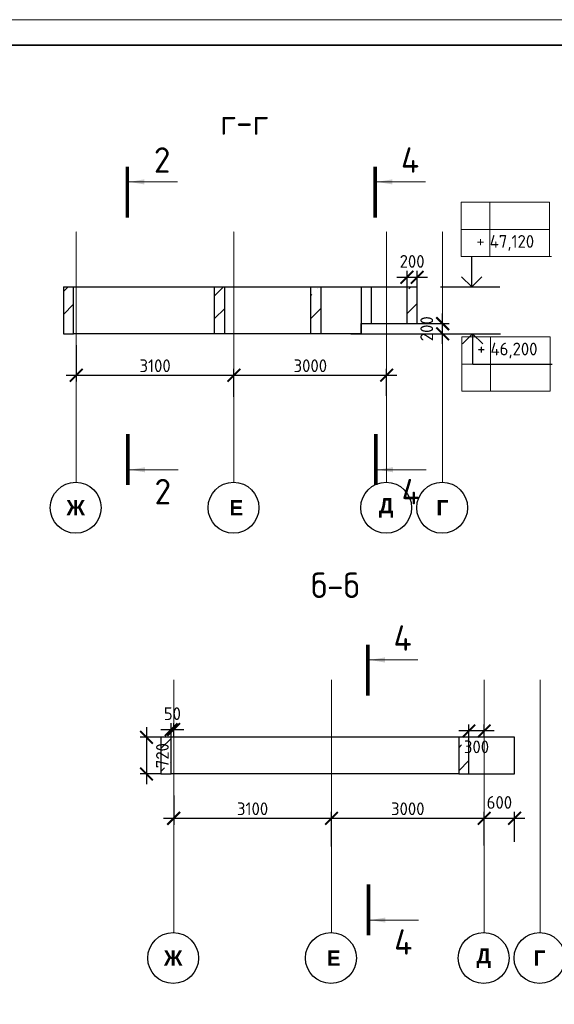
# Model space of a CAD drawing. Header units: millimetres. Extents: x 247266 to 730847, y -636031 to 10052.
# Tile 83 of 196: x 542966 to 553470, y -373104 to -353758. Entities that reach past the tile are written whole.
import ezdxf

# ---------------------------------------------------------------- set-up
doc = ezdxf.new("R2010")
doc.units = ezdxf.units.MM
for name, pattern in [('______5', [1100, 800, -100, 100, -100]), ('________', [0]), ('HIDDEN2', [4.762499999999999, 3.175, -1.5875]), ('осевая', [50.800000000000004, 31.75, -6.35, 6.35, -6.35])]:
    doc.linetypes.add(name, pattern=pattern)
for name, color, linetype, lineweight in [('RAZMER', 7, 'Continuous', 15), ('Standard', 7, 'Continuous', 25), ('АС-Таблицы', 7, 'Continuous', 20), ('Оси', 7, '______5', 18), ('отметки', 7, 'Continuous', 18), ('ТОНКИЕ', 7, 'Continuous', 9), ('Узлы', 7, 'Continuous', 0)]:
    doc.layers.add(name, color=color, linetype=linetype, lineweight=lineweight)
doc.layers.add('РАЗМЕРЫ', color=7, linetype='Continuous')
doc.layers.add('ТОЛСТЫЕ_ОСНОВНЫЕ', color=7, linetype='Continuous')
doc.styles.add('Century Gothic', font='GOTHIC.TTF')
doc.styles.add('GOST-2.304_Type-B', font='GOST_Common.ttf')
doc.styles.add('ГОСТ', font='GOST_Common.ttf')
doc.dimstyles.new('СПДС', dxfattribs={"dimscale": 100, "dimtxt": 2.5, "dimasz": 2.5, "dimexe": 1.25, "dimexo": 0, "dimtad": 1, "dimdec": 0, "dimtxsty": 'GOST-2.304_Type-B', "dimblk": 'ARCHTICK', "dimcen": 2.5, "dimdle": 2, "dimadec": 0, "dimazin": 2, "dimtfac": 0.75, "dimtdec": 0, "dimtmove": 1, "dimatfit": 3, "dimfxl": 1, "dimtolj": 1, "dimarcsym": 1})

# ---------------------------------------------------------------- blocks, each defined once
blk = doc.blocks.new('*U3687')
at = {"layer": 'ТОЛСТЫЕ_ОСНОВНЫЕ', "lineweight": 35}
blk.add_lwpolyline([(20, 5), (589, 5), (589, 415), (20, 415)], close=True, dxfattribs=at)
at = {"layer": 'ТОНКИЕ'}
blk.add_lwpolyline([(0, 0), (594, 0), (594, 420), (0, 420)], close=True, dxfattribs=at)
blk = doc.blocks.new('NSY101')
at = {"color": 0, "linetype": 'ByBlock', "lineweight": -2}
blk.add_circle((0, 0), 50.00000381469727, dxfattribs=at)
blk = doc.blocks.new('_ArchTick')
at = {"color": 0, "linetype": 'ByBlock', "const_width": 0.15}
blk.add_lwpolyline([(-0.5, -0.5), (0.5, 0.5)], dxfattribs=at)
blk = doc.blocks.new('*T3507')
at = {"layer": 'DEFPOINTS', "color": 8, "linetype": 'ByBlock', "lineweight": 0}
for p, q in [((0, 1066.666666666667), (1734.310578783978, 1066.666666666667)), ((0, 0), (0, 1066.666666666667)), ((561.2233429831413, 0), (561.2233429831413, 1066.666666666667)), ((1734.310578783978, 0), (1734.310578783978, 1066.666666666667)), ((0, 533.3333333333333), (1734.310578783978, 533.3333333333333)), ((0, 0), (1734.310578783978, 0))]:
    blk.add_line(p, q, dxfattribs=at)
at = {"layer": 'АС-Таблицы', "color": 0, "char_height": 250, "style": 'ГОСТ'}
for s, insert, width, attachment_point in [('+', (461.2233429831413, 966.6666666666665), 361.2233429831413, 3), ('46,200', (561.2233429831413, 799.9999999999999), 1173.087235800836, 4)]:
    blk.add_mtext(s, dxfattribs=dict(at, insert=insert, width=width, attachment_point=attachment_point))
blk = doc.blocks.new('*T3508')
at = {"layer": 'DEFPOINTS', "color": 8, "linetype": 'ByBlock', "lineweight": 0}
for p, q in [((0, 0), (1734.310578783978, 0)), ((0, 0), (0, -1066.666666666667)), ((561.2233429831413, 0), (561.2233429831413, -1066.666666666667)), ((1734.310578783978, 0), (1734.310578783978, -1066.666666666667)), ((0, -533.3333333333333), (1734.310578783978, -533.3333333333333)), ((0, -1066.666666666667), (1734.310578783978, -1066.666666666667))]:
    blk.add_line(p, q, dxfattribs=at)
at = {"layer": 'АС-Таблицы', "color": 0, "char_height": 250, "style": 'ГОСТ'}
for s, insert, width, attachment_point in [('+', (461.2233429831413, -633.3333333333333), 361.2233429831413, 3), ('47,120', (561.2233429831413, -799.9999999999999), 1173.087235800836, 4)]:
    blk.add_mtext(s, dxfattribs=dict(at, insert=insert, width=width, attachment_point=attachment_point))

msp = doc.modelspace()

# ---------------------------------------------------------------- hatches: boundary and pattern name
at = {"layer": 'РАЗМЕРЫ', "transparency": 33554648}
h = msp.add_hatch(dxfattribs=at)
h.set_pattern_fill('ANSI35', color=256, scale=100)
h.set_pattern_definition([(45, (1135.197860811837, -172.5988518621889), (-449.0128060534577, 449.0128060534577), []), (45, (1584.210860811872, -172.5988518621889), (-449.0128060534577, 449.0128060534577), [793.75, -158.75, 0, -158.75])])
h.paths.add_polyline_path([(544026.0617272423, -359009.812924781), (543826.0617272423, -359009.812924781), (543826.0617272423, -359729.8129247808), (544026.0617272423, -359729.8129247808)])
h.paths.add_polyline_path([(548886.061387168, -359009.8129247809), (548686.0613871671, -359009.8129247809), (548686.0613871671, -359729.8129247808), (548886.061387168, -359729.8129247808)])
h.paths.add_polyline_path([(550776.0617272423, -359009.8129247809), (550576.0613871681, -359009.8129247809), (550576.061387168, -359729.8129247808), (550776.0617272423, -359729.8129247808)])
h = msp.add_hatch(dxfattribs=at)
h.set_pattern_fill('ANSI35', color=256, scale=100)
h.set_pattern_definition([(45, (1135.197860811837, -199442.4652763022), (-449.0128060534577, 449.0128060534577), []), (45, (1584.210860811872, -199442.4652763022), (-449.0128060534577, 449.0128060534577), [793.75, -158.75, 0, -158.75])])
h.paths.add_polyline_path([(546996.0613871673, -359009.8129247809), (546796.061387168, -359009.812924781), (546796.061387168, -359729.8129247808), (546876.0617272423, -359729.8129247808), (546996.0613871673, -359729.8129247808)])
h = msp.add_hatch(dxfattribs=at)
h.set_pattern_fill('ANSI35', color=256, scale=100)
h.set_pattern_definition([(45, (1495.185905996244, 4559.048395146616), (-449.0128060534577, 449.0128060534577), []), (45, (1944.19890599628, 4559.048395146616), (-449.0128060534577, 449.0128060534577), [793.75, -158.75, 0, -158.75])])
h.paths.add_polyline_path([(545941.0313798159, -367857.923572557), (545741.0313798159, -367857.923572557), (545741.0313798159, -368577.9235725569), (545941.0313798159, -368577.9235725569)])
h.paths.add_polyline_path([(551791.0313187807, -367857.923572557), (551591.031440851, -367857.923572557), (551591.031440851, -368577.9235725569), (551791.0313187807, -368577.9235725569)])

# ---------------------------------------------------------------- linework, layer by layer
at = {"transparency": 33554687}
for p, q in [((544026.0617272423, -359929.8129247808, 3099.999999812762), (544026.0617272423, -359009.812924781, 3099.999999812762)), ((546796.061387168, -359929.8129247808, 3099.999999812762), (546796.061387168, -359009.8129247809, 3099.999999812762)), ((546996.0613871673, -359929.8129247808, 3099.999999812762), (546996.0613871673, -359009.8129247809, 3099.999999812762)), ((548686.0613871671, -359929.8129247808, 3099.999999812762), (548686.0613871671, -359009.8129247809, 3099.999999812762)), ((548886.061387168, -359929.8129247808, 3099.999999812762), (548886.061387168, -359009.8129247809, 3099.999999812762)), ((550576.0613871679, -359729.8129247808, 3099.999999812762), (550576.0613871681, -359009.8129247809, 3099.999999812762))]:
    msp.add_line(p, q, dxfattribs=at)
at = {"linetype": 'HIDDEN2', "transparency": 33554687}
for p, q in [((549876.0616662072, -359729.8129247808, 3099.999999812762), (549876.0616662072, -359009.8129247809, 3099.999999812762)), ((549876.0616662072, -359729.8129247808, 3099.999999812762), (549876.0616662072, -359009.8129247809, 3099.999999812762)), ((545941.0313798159, -368577.9235725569, 3099.999999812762), (545941.0313798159, -367857.923572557, 3099.999999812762)), ((551591.031440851, -367857.923572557, 3099.999999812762), (551591.031440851, -368577.9235725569, 3099.999999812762)), ((551791.0313187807, -368577.9235725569, 3099.999999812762), (551791.0313187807, -367857.9235725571, 3099.999999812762))]:
    msp.add_line(p, q, dxfattribs=at)
at = {"elevation": 3099.999999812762}
for points in [[(551233.0604856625, -359009.8129247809), (552067.6272432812, -359009.8129247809)], [(551567.0338561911, -359009.8129247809), (552401.6006138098, -359009.8129247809)], [(550592.1617339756, -359929.8129247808), (552415.8305532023, -359929.8129247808)]]:
    msp.add_lwpolyline(points, dxfattribs=at)
at = {"layer": 'RAZMER', "ltscale": 100}
for p, q in [((551850.4882810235, -358408.0428926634, 3099.999999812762), (553412.9882810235, -358408.0428926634, 3099.999999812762)), ((551850.4882810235, -358410.6889806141, 3099.999999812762), (553412.9882810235, -358410.6889806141, 3099.999999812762)), ((551850.4882810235, -358410.6889806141, 3099.999999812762), (553412.9882810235, -358410.6889806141, 3099.999999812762)), ((551866.5233184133, -360528.9368689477, 3099.999999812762), (553429.0233184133, -360528.9368689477, 3099.999999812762)), ((551866.5233184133, -360528.9368689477, 3099.999999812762), (553429.0233184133, -360528.9368689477, 3099.999999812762)), ((551866.5233184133, -360531.5829568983, 3099.999999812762), (553429.0233184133, -360531.5829568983, 3099.999999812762))]:
    msp.add_line(p, q, dxfattribs=at)
at = {"layer": 'Standard', "linetype": '________', "lineweight": 25, "transparency": 33554687}
msp.add_line((543826.0617272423, -359009.8129247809, 3099.999999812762), (544026.0617272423, -359009.8129247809, 3099.999999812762), dxfattribs=at)
at = {"layer": 'Standard', "linetype": '________', "lineweight": 30, "transparency": 33554687}
for p, q in [((543826.0617272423, -359009.812924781, 3099.999999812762), (548125.8942028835, -359009.8129247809, 3099.999999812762)), ((543826.0617272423, -359009.8129247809, 3099.999999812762), (543826.0617272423, -359929.8129247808, 3099.999999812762)), ((548125.8942028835, -359009.8129247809, 3099.999999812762), (550776.0617272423, -359009.8129247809, 3099.999999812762)), ((549676.0617882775, -359009.8129247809, 3099.999999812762), (549676.0617882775, -359929.8129247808, 3099.999999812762)), ((550776.0617272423, -359729.8129247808, 3099.999999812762), (550776.0617272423, -359009.8129247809, 3099.999999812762)), ((549676.0617882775, -359929.8129247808, 3099.999999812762), (549676.0617882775, -359729.8129247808, 3099.999999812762)), ((549676.0617882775, -359729.8129247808, 3099.999999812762), (550776.0617272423, -359729.8129247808, 3099.999999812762)), ((543826.0617272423, -359929.8129247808, 3099.999999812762), (544026.0617272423, -359929.8129247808, 3099.999999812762)), ((546876.0617272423, -359929.8129247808, 3099.999999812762), (544026.0617272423, -359929.8129247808, 3099.999999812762)), ((549676.0617882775, -359929.8129247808, 3099.999999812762), (546876.0617272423, -359929.8129247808, 3099.999999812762)), ((545741.0313798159, -367857.923572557, 3099.999999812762), (545741.0313798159, -368577.9235725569, 3099.999999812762)), ((552691.0313798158, -367857.923572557, 3099.999999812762), (545741.0313798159, -367857.923572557, 3099.999999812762)), ((552691.0313798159, -368577.9235725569, 3099.999999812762), (552691.0313798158, -367857.9235725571, 3099.999999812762)), ((545741.0313798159, -368577.9235725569, 3099.999999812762), (545941.0313798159, -368577.9235725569, 3099.999999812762)), ((548791.0313798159, -368577.9235725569, 3099.999999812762), (545941.0313798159, -368577.9235725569, 3099.999999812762)), ((551591.031440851, -368577.9235725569, 3099.999999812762), (548791.0313798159, -368577.9235725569, 3099.999999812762)), ((551591.031440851, -368577.9235725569, 3099.999999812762), (551791.0313187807, -368577.9235725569, 3099.999999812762)), ((551791.0313187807, -368577.9235725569, 3099.999999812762), (552691.0313798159, -368577.9235725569, 3099.999999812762))]:
    msp.add_line(p, q, dxfattribs=at)
at = {"layer": 'Оси', "linetype": 'осевая', "lineweight": 0, "ltscale": 0.3, "transparency": 33554687}
for p, q in [((544076.0617272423, -362843.8310528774, 3099.999999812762), (544076.0617272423, -357917.5551421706, 3099.999999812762)), ((547176.0617272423, -362843.8310528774, 3099.999999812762), (547176.0617272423, -357917.5551421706, 3099.999999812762)), ((550176.0617272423, -362843.8310528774, 3099.999999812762), (550176.0617272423, -357917.5551421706, 3099.999999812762)), ((551276.0617272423, -362843.8310528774, 3099.999999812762), (551276.0617272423, -357917.5551421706, 3099.999999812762)), ((545991.0313798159, -371691.9417006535, 3099.999999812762), (545991.0313798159, -366725.4662950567, 3099.999999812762)), ((549091.0313798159, -371691.9417006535, 3099.999999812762), (549091.0313798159, -366725.4662950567, 3099.999999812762)), ((552091.0313798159, -371691.9417006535, 3099.999999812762), (552091.0313798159, -366725.4662950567, 3099.999999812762)), ((553191.0313798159, -371691.9417006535, 3099.999999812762), (553191.0313798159, -366725.4662950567, 3099.999999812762))]:
    msp.add_line(p, q, dxfattribs=at)
at = {"layer": 'отметки', "linetype": 'Continuous', "lineweight": 25, "ltscale": 100}
for p, q in [((551848.9633776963, -359009.8129247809, 3099.999999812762), (551848.9633776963, -358409.8129247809, 3099.999999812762)), ((551864.9984150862, -359929.8129247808, 3099.999999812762), (551864.9984150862, -360529.8129247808, 3099.999999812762))]:
    msp.add_line(p, q, dxfattribs=at)
at = {"layer": 'отметки', "linetype": 'Continuous', "lineweight": 25, "ltscale": 100, "elevation": 3099.999999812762}
for points in [[(551648.9634395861, -358809.8129866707), (551848.9633776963, -359009.8129247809), (552048.9633158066, -358809.8129866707)], [(551664.998476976, -360129.8128628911), (551864.9984150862, -359929.8129247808), (552064.9983531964, -360129.8128628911)]]:
    msp.add_lwpolyline(points, dxfattribs=at)
at = {"layer": 'Узлы', "linetype": 'Continuous', "lineweight": 0}
for p, q in [((545114.6089412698, -356945.0165275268, 3499.99999382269), (546064.6089412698, -356945.0165275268, 3499.99999382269)), ((549986.7906157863, -356945.0165275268, 3499.99999382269), (550936.7906157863, -356945.0165275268, 3499.99999382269)), ((545127.3439060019, -362600.7216879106, 3299.999996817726), (546077.3439060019, -362600.7216879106, 3299.999996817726)), ((549999.5255805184, -362600.7216879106, 3299.999996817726), (550949.5255805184, -362600.7216879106, 3299.999996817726)), ((549839.8896921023, -366337.7949581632, 3499.99999382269), (550789.8896921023, -366337.7949581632, 3499.99999382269)), ((549852.6246568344, -371448.8323356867, 3299.999996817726), (550802.6246568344, -371448.8323356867, 3299.999996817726))]:
    msp.add_line(p, q, dxfattribs=at)
at = {"layer": 'Узлы', "linetype": 'Continuous', "lineweight": 0, "const_width": 70}
for points, elevation in [([(545079.6089412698, -356645.0165275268), (545079.6089412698, -357645.0165275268)], 3499.99999382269), ([(549951.7906157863, -356645.0165275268), (549951.7906157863, -357645.0165275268)], 3499.99999382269), ([(545092.3439060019, -362900.7216879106), (545092.3439060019, -361900.7216879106)], 3299.999996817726), ([(549964.5255805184, -362900.7216879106), (549964.5255805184, -361900.7216879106)], 3299.999996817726), ([(549804.8896921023, -366037.7949581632), (549804.8896921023, -367037.7949581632)], 3499.99999382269), ([(549817.6246568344, -371748.8323356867), (549817.6246568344, -370748.8323356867)], 3299.999996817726)]:
    msp.add_lwpolyline(points, dxfattribs=dict(at, elevation=elevation))
at = {"layer": 'Узлы', "linetype": 'Continuous', "lineweight": 0}
for points in [[(545114.6089412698, -356945.0165275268, 3499.99999382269), (545415.0590739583, -356995.2945504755, 3499.99999382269), (545415.0590739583, -356894.7385045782, 3499.99999382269)], [(549986.7906157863, -356945.0165275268, 3499.99999382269), (550287.2407484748, -356995.2945504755, 3499.99999382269), (550287.2407484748, -356894.7385045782, 3499.99999382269)], [(545127.3439060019, -362600.7216879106, 3299.999996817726), (545427.7940386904, -362650.9997108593, 3299.999996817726), (545427.7940386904, -362550.443664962, 3299.999996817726)], [(549999.5255805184, -362600.7216879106, 3299.999996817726), (550299.9757132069, -362650.9997108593, 3299.999996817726), (550299.9757132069, -362550.443664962, 3299.999996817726)], [(549839.8896921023, -366337.7949581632, 3499.99999382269), (550140.3398247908, -366388.0729811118, 3499.99999382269), (550140.3398247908, -366287.5169352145, 3499.99999382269)], [(549852.6246568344, -371448.8323356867, 3299.999996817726), (550153.0747895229, -371499.1103586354, 3299.999996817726), (550153.0747895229, -371398.5543127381, 3299.999996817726)]]:
    msp.add_solid(points, dxfattribs=at)

# ---------------------------------------------------------------- block references
at = {"xscale": 100, "yscale": 100, "zscale": 100}
msp.add_blockref('*U3687', (525254.4868617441, -395757.6402626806, 3099.999999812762), dxfattribs=at)
for name, p in [('*T3508', (551639.5433277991, -357344.0223139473, 3099.999999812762)), ('*T3507', (551655.5783651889, -361057.3105117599, 3099.999999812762))]:
    msp.add_blockref(name, p)
at = {"layer": 'Оси', "linetype": 'Continuous', "lineweight": 25, "transparency": 33554687, "xscale": 9.999999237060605, "yscale": 9.999999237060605, "zscale": 9.999999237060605, "rotation": 90.00000000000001}
for p in [(544065.9567352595, -363347.4401482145, 3099.999999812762), (547165.9567352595, -363347.4401482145, 3099.999999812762), (550165.9567352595, -363347.4401482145, 3099.999999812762), (551265.9567352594, -363347.4401482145, 3099.999999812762), (545980.9263878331, -372195.5507959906, 3099.999999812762), (549080.9263878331, -372195.5507959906, 3099.999999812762), (552080.9263878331, -372195.5507959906, 3099.999999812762), (553180.926387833, -372195.5507959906, 3099.999999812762)]:
    msp.add_blockref('NSY101', p, dxfattribs=at)

# ---------------------------------------------------------------- texts
at = {"layer": 'Оси', "linetype": 'Continuous', "lineweight": 25, "transparency": 33554687, "char_height": 300, "attachment_point": 5, "style": 'Century Gothic'}
for s, insert, width in [('\\A1;{\\fCentury Gothic|i0|b1;\\H300.000000;\\W1.000000;\\C16;Ж}\\P', (544065.9567352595, -363347.4401482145, 3099.999999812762), 540), ('\\A1;{\\fCentury Gothic|i0|b1;\\H300.000000;\\W1.000000;\\C16; Е}\\P', (547165.9567352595, -363347.4401482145, 3099.999999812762), 480.0000000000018), ('\\A1;{\\fCentury Gothic|i0|b1;\\H300.000000;\\W1.000000;\\C16;Д}\\P', (550165.9567352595, -363347.4401482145, 3099.999999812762), 470), ('\\A1;{\\fCentury Gothic|i0|b1;\\H300.000000;\\W1.000000;\\C16;Г}\\P', (551265.9567352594, -363347.4401482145, 3099.999999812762), 344.9999999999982), ('\\A1;{\\fCentury Gothic|i0|b1;\\H300.000000;\\W1.000000;\\C16;Г}\\P', (551276.0617272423, -363347.4401482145, 3099.999999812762), 344.9999999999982), ('\\A1;{\\fCentury Gothic|i0|b1;\\H300.000000;\\W1.000000;\\C16;Ж}\\P', (545980.9263878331, -372195.5507959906, 3099.999999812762), 540), ('\\A1;{\\fCentury Gothic|i0|b1;\\H300.000000;\\W1.000000;\\C16; Е}\\P', (549080.9263878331, -372195.5507959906, 3099.999999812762), 480.0000000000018), ('\\A1;{\\fCentury Gothic|i0|b1;\\H300.000000;\\W1.000000;\\C16;Д}\\P', (552080.9263878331, -372195.5507959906, 3099.999999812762), 470), ('\\A1;{\\fCentury Gothic|i0|b1;\\H300.000000;\\W1.000000;\\C16;Г}\\P', (553180.926387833, -372195.5507959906, 3099.999999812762), 344.9999999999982)]:
    msp.add_mtext(s, dxfattribs=dict(at, insert=insert, width=width))
at = {"layer": 'РАЗМЕРЫ', "char_height": 499.9999853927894, "attachment_point": 5, "style": 'GOST-2.304_Type-B'}
for s, insert in [('г-г', (547378.9587411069, -355768.1592159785, 3099.999999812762)), ('б-б', (549167.1138486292, -364871.3712954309, 3099.999999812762))]:
    msp.add_mtext_dynamic_manual_height_columns(s, width=3941.212775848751, gutter_width=624.9999971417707, heights=[0], dxfattribs=dict(at, insert=insert))
at = {"layer": 'Узлы', "linetype": 'Continuous', "lineweight": 0, "char_height": 500, "attachment_point": 5, "style": 'GOST-2.304_Type-B'}
for s, insert in [('2', (545764.6084455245, -356515.0165275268, 3499.99999382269)), ('4', (550636.790120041, -356515.0165275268, 3499.99999382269)), ('2', (545777.3434102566, -363030.7216879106, 3299.999996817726)), ('4', (550649.5250847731, -363030.7216879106, 3299.999996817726)), ('4', (550489.889196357, -365907.7949581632, 3499.99999382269)), ('4', (550502.6241610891, -371878.8323356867, 3299.999996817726))]:
    msp.add_mtext_dynamic_manual_height_columns(s, width=723.8798108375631, gutter_width=25, heights=[0], dxfattribs=dict(at, insert=insert))

# ---------------------------------------------------------------- dimensions: what is measured, and where the dimension line sits
at = {"layer": 'РАЗМЕРЫ'}
for base, p1, p2 in [((550776.0617272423, -358819.2546341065, 3099.999999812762), (550576.0613871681, -359009.8129247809, 3099.999999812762), (550776.0617272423, -359009.8129247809, 3099.999999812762)), ((545991.0313798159, -367706.1859990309, 3099.999999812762), (545941.0313798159, -367857.923572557, 3099.999999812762), (545991.0313798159, -367857.923572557, 3099.999999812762)), ((551791.0313187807, -367732.632185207, 3099.999999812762), (552091.0313798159, -367857.923572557, 3099.999999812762), (551791.0313187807, -367857.9235725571, 3099.999999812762))]:
    msp.add_linear_dim(base=base, p1=p1, p2=p2, dimstyle='СПДС', dxfattribs=at).render()
for base, p1, p2 in [((551276.0617272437, -359729.8129247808, 3099.999999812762), (549471.6084892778, -359929.8129247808, 3099.999999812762), (549988.7201957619, -359729.8129247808, 3099.999999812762)), ((545457.5594373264, -368577.9235725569, 3099.999999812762), (545741.0313798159, -367857.923572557, 3099.999999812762), (545741.0313798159, -368577.9235725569, 3099.999999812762))]:
    msp.add_linear_dim(base=base, p1=p1, p2=p2, angle=90, dimstyle='СПДС', dxfattribs=at).render()
at = {"layer": 'РАЗМЕРЫ', "lineweight": 0}
for base, p1, p2 in [((547176.0617272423, -360744.1790295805, 3099.999999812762), (544076.0617272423, -360152.5622354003, 3099.999999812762), (547176.0617272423, -361169.299524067, 3099.999999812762)), ((550176.0617272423, -360744.1790295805, 3099.999999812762), (547176.0617272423, -361169.299524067, 3099.999999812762), (550176.0617272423, -361147.874089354, 3099.999999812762)), ((552691.0313798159, -369449.7476646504, 3099.999999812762), (552091.0313798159, -369982.1453553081, 3099.999999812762), (552691.0313798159, -369909.535674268, 3099.999999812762)), ((549091.0313798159, -369449.7476646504, 3099.999999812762), (545991.0313798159, -369000.6728831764, 3099.999999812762), (549091.0313798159, -370003.7456262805, 3099.999999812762)), ((552091.0313798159, -369449.7476646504, 3099.999999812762), (549091.0313798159, -370003.7456262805, 3099.999999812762), (552091.0313798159, -369982.1453553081, 3099.999999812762))]:
    msp.add_linear_dim(base=base, p1=p1, p2=p2, dimstyle='СПДС', dxfattribs=at).render()

doc.saveas('drawing.dxf')
